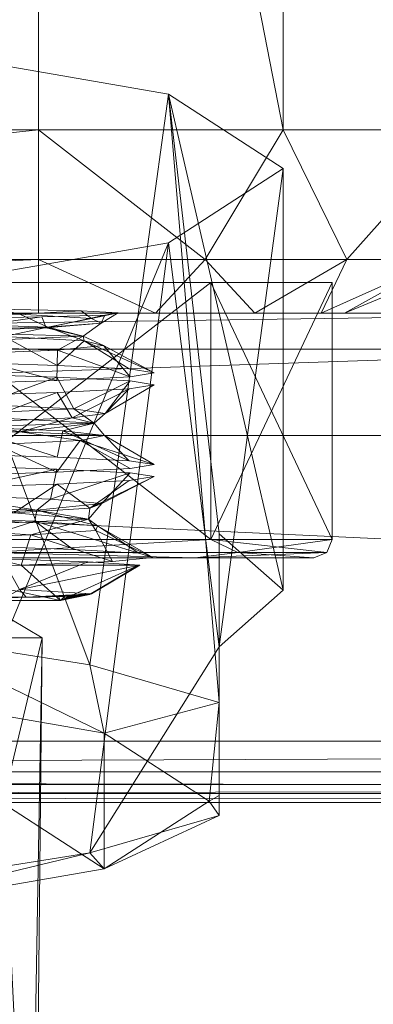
# Model space of a CAD drawing. Header units: millimetres. Extents: x -95 to 95, y -35 to 74.
# Tile 13 of 32: x 9.69 to 15.47, y -19.3 to -3.2. Entities that reach past the tile are written whole.
import ezdxf

# ---------------------------------------------------------------- set-up
doc = ezdxf.new("R2010")
doc.units = ezdxf.units.MM
doc.header["$LTSCALE"] = 2540
for name, color, linetype, lineweight in [('1', 7, 'Continuous', 18), ('11', 7, 'Continuous', 18), ('14', 7, 'Continuous', 18), ('2', 7, 'Continuous', 18), ('20', 7, 'Continuous', 18), ('21', 7, 'Continuous', 18), ('22', 7, 'Continuous', 18), ('23', 7, 'Continuous', 18), ('38', 7, 'Continuous', 18), ('4', 7, 'Continuous', 18), ('42', 7, 'Continuous', 18), ('49', 7, 'Continuous', 18), ('53', 7, 'Continuous', 18), ('54', 7, 'Continuous', 18), ('57', 7, 'Continuous', 18), ('58', 7, 'Continuous', 18), ('60', 7, 'Continuous', 18), ('66', 7, 'Continuous', 18), ('67', 7, 'Continuous', 18), ('68', 7, 'Continuous', 18), ('69', 7, 'Continuous', 18), ('71', 7, 'Continuous', 18), ('72', 7, 'Continuous', 18), ('73', 7, 'Continuous', 18), ('74', 7, 'Continuous', 18), ('75', 7, 'Continuous', 18), ('76', 7, 'Continuous', 18), ('84', 7, 'Continuous', 18), ('85', 7, 'Continuous', 18), ('9', 7, 'Continuous', 18)]:
    doc.layers.add(name, color=color, linetype=linetype, lineweight=lineweight)

msp = doc.modelspace()

# ---------------------------------------------------------------- linework, layer by layer
at = {"layer": '1', "color": 7, "linetype": 'Continuous'}
for points in [[(-94.5, 15.5), (94.5, 15.5), (-94.5, -15), (-94.5, 15.5)], [(-94.5, -15), (94.5, 15.5), (-94.354, -15.354), (-94.5, -15)], [(-94.354, -15.354), (94.5, 15.5), (-94, -15.5), (-94.354, -15.354)], [(-94, -15.5), (94.5, 15.5), (94, -15.5), (-94, -15.5)]]:
    msp.add_3dface(points, dxfattribs=at)
at = {"layer": '11', "color": 7, "linetype": 'Continuous'}
for points in [[(-20.851, -8, 43), (20.851, -8, 43), (16.527, -8, 49.139), (-20.851, -8, 43)], [(-16.531, -8, 49.131), (-20.851, -8, 43), (16.527, -8, 49.139), (-16.531, -8, 49.131)], [(-15, -8, 56.5), (-16.531, -8, 49.131), (15, -8, 56.5), (-15, -8, 56.5)], [(15, -8, 56.5), (-16.531, -8, 49.131), (16.527, -8, 49.139), (15, -8, 56.5)], [(-15, -8, 148.5), (-15, -8, 56.5), (15, -8, 148.5), (-15, -8, 148.5)], [(15, -8, 148.5), (-15, -8, 56.5), (15, -8, 56.5), (15, -8, 148.5)], [(-14.619, -8, 150.413), (-15, -8, 148.5), (14.619, -8, 150.413), (-14.619, -8, 150.413)], [(14.619, -8, 150.413), (-15, -8, 148.5), (15, -8, 148.5), (14.619, -8, 150.413)], [(-13.536, -8, 152.036), (-14.619, -8, 150.413), (13.536, -8, 152.036), (-13.536, -8, 152.036)], [(13.536, -8, 152.036), (-14.619, -8, 150.413), (14.619, -8, 150.413), (13.536, -8, 152.036)], [(-11.913, -8, 153.119), (-13.536, -8, 152.036), (11.913, -8, 153.119), (-11.913, -8, 153.119)], [(11.913, -8, 153.119), (-13.536, -8, 152.036), (13.536, -8, 152.036), (11.913, -8, 153.119)], [(-10, -8, 153.5), (-11.913, -8, 153.119), (10, -8, 153.5), (-10, -8, 153.5)], [(10, -8, 153.5), (-11.913, -8, 153.119), (11.913, -8, 153.119), (10, -8, 153.5)]]:
    msp.add_3dface(points, dxfattribs=at)
at = {"layer": '14', "color": 7, "linetype": 'Continuous'}
for points in [[(10, 15.5, 156.5), (10, -5, 156.5), (14, -5, 155.428), (10, 15.5, 156.5)], [(14, 15.5, 155.428), (10, 15.5, 156.5), (14, -5, 155.428), (14, 15.5, 155.428)], [(16.928, 15.5, 152.5), (14, 15.5, 155.428), (16.928, -5, 152.5), (16.928, 15.5, 152.5)], [(16.928, -5, 152.5), (14, 15.5, 155.428), (14, -5, 155.428), (16.928, -5, 152.5)]]:
    msp.add_3dface(points, dxfattribs=at)
at = {"layer": '2', "color": 7, "linetype": 'Continuous'}
for points in [[(-87, -15, 41), (87, -15, 41), (-20.851, -10, 41), (-87, -15, 41)], [(-20.851, -10, 41), (87, -15, 41), (20.851, -10, 41), (-20.851, -10, 41)]]:
    msp.add_3dface(points, dxfattribs=at)
at = {"layer": '20', "color": 7, "linetype": 'Continuous'}
for points in [[(10, -5, 156.5), (-10, -5, 156.5), (-10, -7.121, 155.621), (10, -5, 156.5)], [(10, -5, 156.5), (-10, -7.121, 155.621), (10, -7.121, 155.621), (10, -5, 156.5)], [(-10, -8, 153.5), (10, -8, 153.5), (10, -7.121, 155.621), (-10, -8, 153.5)], [(-10, -7.121, 155.621), (-10, -8, 153.5), (10, -7.121, 155.621), (-10, -7.121, 155.621)]]:
    msp.add_3dface(points, dxfattribs=at)
at = {"layer": '21', "color": 7, "linetype": 'Continuous'}
for points in [[(14, -5, 155.428), (10, -5, 156.5), (12.725, -7.121, 155.079), (14, -5, 155.428)], [(10, -5, 156.5), (10, -7.121, 155.621), (12.725, -7.121, 155.079), (10, -5, 156.5)], [(15.036, -7.121, 153.536), (14, -5, 155.428), (12.725, -7.121, 155.079), (15.036, -7.121, 153.536)], [(16.928, -5, 152.5), (14, -5, 155.428), (15.036, -7.121, 153.536), (16.928, -5, 152.5)], [(16.579, -7.121, 151.225), (16.928, -5, 152.5), (15.036, -7.121, 153.536), (16.579, -7.121, 151.225)], [(10, -8, 153.5), (11.913, -8, 153.119), (10, -7.121, 155.621), (10, -8, 153.5)], [(10, -7.121, 155.621), (11.913, -8, 153.119), (12.725, -7.121, 155.079), (10, -7.121, 155.621)], [(11.913, -8, 153.119), (13.536, -8, 152.036), (12.725, -7.121, 155.079), (11.913, -8, 153.119)], [(13.536, -8, 152.036), (15.036, -7.121, 153.536), (12.725, -7.121, 155.079), (13.536, -8, 152.036)], [(13.536, -8, 152.036), (14.619, -8, 150.413), (15.036, -7.121, 153.536), (13.536, -8, 152.036)], [(14.619, -8, 150.413), (15, -8, 148.5), (16.579, -7.121, 151.225), (14.619, -8, 150.413)], [(14.619, -8, 150.413), (16.579, -7.121, 151.225), (15.036, -7.121, 153.536), (14.619, -8, 150.413)], [(15, -8, 148.5), (17.121, -7.121, 148.5), (16.579, -7.121, 151.225), (15, -8, 148.5)]]:
    msp.add_3dface(points, dxfattribs=at)
at = {"layer": '22', "color": 7, "linetype": 'Continuous'}
for points in [[(15, -8, 148.5), (15, -8, 56.5), (17.121, -7.121, 56.5), (15, -8, 148.5)], [(17.121, -7.121, 148.5), (15, -8, 148.5), (17.121, -7.121, 56.5), (17.121, -7.121, 148.5)]]:
    msp.add_3dface(points, dxfattribs=at)
at = {"layer": '23', "color": 7, "linetype": 'Continuous'}
msp.add_3dface([(15, -8, 56.5), (16.527, -8, 49.139), (17.121, -7.121, 56.5), (15, -8, 56.5)], dxfattribs=at)
at = {"layer": '38', "color": 7, "linetype": 'Continuous'}
for points in [[(20.851, -8, 43), (-20.851, -8, 43), (-20.851, -8.586, 41.586), (20.851, -8, 43)], [(20.851, -8.586, 41.586), (20.851, -8, 43), (-20.851, -8.586, 41.586), (20.851, -8.586, 41.586)], [(-20.851, -10, 41), (20.851, -10, 41), (20.851, -8.586, 41.586), (-20.851, -10, 41)], [(-20.851, -10, 41), (20.851, -8.586, 41.586), (-20.851, -8.586, 41.586), (-20.851, -10, 41)]]:
    msp.add_3dface(points, dxfattribs=at)
at = {"layer": '4', "color": 7, "linetype": 'Continuous'}
for points in [[(-94, -16, 0.5), (94, -16, 0.5), (-94, -16, 33), (-94, -16, 0.5)], [(-94, -16, 33), (94, -16, 0.5), (-93.062, -16, 36.5), (-94, -16, 33)], [(-93.062, -16, 36.5), (94, -16, 0.5), (-90.5, -16, 39.062), (-93.062, -16, 36.5)], [(-90.5, -16, 39.062), (94, -16, 0.5), (-87, -16, 40), (-90.5, -16, 39.062)], [(-87, -16, 40), (94, -16, 0.5), (87, -16, 40), (-87, -16, 40)]]:
    msp.add_3dface(points, dxfattribs=at)
at = {"layer": '42', "color": 7, "linetype": 'Continuous'}
for points in [[(87, -15, 41), (-87, -15, 41), (-87, -15.707, 40.707), (87, -15, 41)], [(87, -15, 41), (-87, -15.707, 40.707), (87, -15.707, 40.707), (87, -15, 41)], [(-87, -16, 40), (87, -16, 40), (87, -15.707, 40.707), (-87, -16, 40)], [(-87, -15.707, 40.707), (-87, -16, 40), (87, -15.707, 40.707), (-87, -15.707, 40.707)]]:
    msp.add_3dface(points, dxfattribs=at)
at = {"layer": '49', "color": 7, "linetype": 'Continuous'}
for points in [[(-94, -15.5), (94, -15.5), (94, -15.854, 0.146), (-94, -15.5)], [(-94, -15.854, 0.146), (-94, -15.5), (94, -15.854, 0.146), (-94, -15.854, 0.146)], [(94, -16, 0.5), (-94, -16, 0.5), (-94, -15.854, 0.146), (94, -16, 0.5)], [(94, -16, 0.5), (-94, -15.854, 0.146), (94, -15.854, 0.146), (94, -16, 0.5)]]:
    msp.add_3dface(points, dxfattribs=at)
at = {"layer": '53', "linetype": 'Continuous'}
for points in [[(11.074, -14.867, 145.203), (6.394, -14.054, 149.813), (11.074, -17.087, 132.61), (11.074, -14.867, 145.203)], [(11.074, -17.087, 132.61), (6.394, -14.054, 149.813), (6.394, -17.9, 128), (11.074, -17.087, 132.61)], [(12.788, -15.977, 138.907), (11.074, -14.867, 145.203), (11.074, -17.087, 132.61), (12.788, -15.977, 138.907)]]:
    msp.add_3dface(points, dxfattribs=at)
at = {"layer": '54', "linetype": 'Continuous'}
for points in [[(7.795, -13.268, 150.237), (10.842, -13.749, 147.508), (7, -3.531, 149.023), (7.795, -13.268, 150.237)], [(7, -3.531, 149.023), (10.842, -13.749, 147.508), (12.124, -4.421, 143.977), (7, -3.531, 149.023)], [(10.842, -13.749, 147.508), (12.95, -14.364, 144.024), (12.124, -4.421, 143.977), (10.842, -13.749, 147.508)], [(12.95, -11.606, 143.538), (14, -12.53, 138.299), (12.124, -4.421, 143.977), (12.95, -11.606, 143.538)], [(12.124, -4.421, 143.977), (14, -12.53, 138.299), (14, -5.636, 137.083), (12.124, -4.421, 143.977)], [(12.95, -14.364, 144.024), (12.95, -11.606, 143.538), (12.124, -4.421, 143.977), (12.95, -14.364, 144.024)], [(14, -5.636, 137.083), (12.95, -13.454, 133.06), (12.124, -6.852, 130.19), (14, -5.636, 137.083)], [(14, -12.53, 138.299), (12.95, -13.454, 133.06), (14, -5.636, 137.083), (14, -12.53, 138.299)], [(7, -7.742, 125.143), (12.124, -6.852, 130.19), (7.795, -17.307, 127.333), (7, -7.742, 125.143)], [(7.795, -17.307, 127.333), (12.124, -6.852, 130.19), (10.842, -16.826, 130.062), (7.795, -17.307, 127.333)], [(12.124, -6.852, 130.19), (12.95, -13.454, 133.06), (10.842, -16.826, 130.062), (12.124, -6.852, 130.19)], [(10.842, -16.826, 130.062), (12.95, -13.454, 133.06), (12.95, -16.211, 133.546), (10.842, -16.826, 130.062)]]:
    msp.add_3dface(points, dxfattribs=at)
at = {"layer": '57', "linetype": 'Continuous'}
for points in [[(6.394, -14.054, 149.813), (11.074, -14.867, 145.203), (7.795, -13.268, 150.237), (6.394, -14.054, 149.813)], [(11.074, -14.867, 145.203), (10.842, -13.749, 147.508), (7.795, -13.268, 150.237), (11.074, -14.867, 145.203)], [(11.074, -14.867, 145.203), (12.95, -14.364, 144.024), (10.842, -13.749, 147.508), (11.074, -14.867, 145.203)], [(11.074, -14.867, 145.203), (12.788, -15.977, 138.907), (12.95, -14.364, 144.024), (11.074, -14.867, 145.203)], [(12.95, -14.364, 144.024), (12.788, -15.977, 138.907), (12.95, -15.885, 138.89), (12.95, -14.364, 144.024)], [(12.788, -15.977, 138.907), (12.95, -16.211, 133.546), (12.95, -15.885, 138.89), (12.788, -15.977, 138.907)], [(12.788, -15.977, 138.907), (11.074, -17.087, 132.61), (12.95, -16.211, 133.546), (12.788, -15.977, 138.907)], [(11.074, -17.087, 132.61), (10.842, -16.826, 130.062), (12.95, -16.211, 133.546), (11.074, -17.087, 132.61)], [(11.074, -17.087, 132.61), (6.394, -17.9, 128), (10.842, -16.826, 130.062), (11.074, -17.087, 132.61)], [(6.394, -17.9, 128), (7.795, -17.307, 127.333), (10.842, -16.826, 130.062), (6.394, -17.9, 128)]]:
    msp.add_3dface(points, dxfattribs=at)
at = {"layer": '58', "linetype": 'Continuous'}
msp.add_3dface([(12.95, -13.454, 133.06), (14, -12.53, 138.299), (12.95, -11.606, 143.538), (12.95, -13.454, 133.06)], dxfattribs=at)
at = {"layer": '60', "linetype": 'Continuous'}
for points in [[(12.95, -13.454, 133.06), (12.95, -11.606, 143.538), (12.95, -16.211, 133.546), (12.95, -13.454, 133.06)], [(12.95, -11.606, 143.538), (12.95, -14.364, 144.024), (12.95, -15.885, 138.89), (12.95, -11.606, 143.538)], [(12.95, -16.211, 133.546), (12.95, -11.606, 143.538), (12.95, -15.885, 138.89), (12.95, -16.211, 133.546)]]:
    msp.add_3dface(points, dxfattribs=at)
at = {"layer": '66', "color": 7, "linetype": 'Continuous'}
for points in [[(6.404, -12.7, 98.812), (10.361, -12.7, 93.366), (7.797, -12.151, 98.917), (6.404, -12.7, 98.812)], [(7.797, -12.151, 98.917), (10.361, -12.7, 93.366), (9.715, -12.123, 96.86), (7.797, -12.151, 98.917)], [(9.715, -12.123, 96.86), (10.361, -12.7, 93.366), (11.64, -12.123, 92.443), (9.715, -12.123, 96.86)], [(11.64, -12.123, 92.443), (10.361, -12.7, 93.366), (10.836, -12.598, 87.732), (11.64, -12.123, 92.443)], [(10.865, -12.587, 87.785), (11.64, -12.123, 92.443), (10.836, -12.598, 87.732), (10.865, -12.587, 87.785)], [(11.654, -12.123, 87.624), (11.64, -12.123, 92.443), (10.865, -12.587, 87.785), (11.654, -12.123, 87.624)], [(10.36, -12.7, 86.634), (6.404, -12.7, 81.187), (10.327, -12.634, 86.19), (10.36, -12.7, 86.634)], [(10.327, -12.634, 86.19), (6.404, -12.7, 81.187), (10.198, -12.637, 85.873), (10.327, -12.634, 86.19)], [(10.198, -12.637, 85.873), (6.404, -12.7, 81.187), (10.028, -12.641, 85.488), (10.198, -12.637, 85.873)], [(10.028, -12.641, 85.488), (6.404, -12.7, 81.187), (9.798, -12.643, 85.018), (10.028, -12.641, 85.488)], [(9.798, -12.643, 85.018), (6.404, -12.7, 81.187), (9.475, -12.646, 84.438), (9.798, -12.643, 85.018)], [(10.423, -12.632, 86.447), (10.36, -12.7, 86.634), (10.327, -12.634, 86.19), (10.423, -12.632, 86.447)], [(10.361, -12.7, 93.366), (10.36, -12.7, 86.634), (10.836, -12.598, 87.732), (10.361, -12.7, 93.366)], [(10.836, -12.598, 87.732), (10.36, -12.7, 86.634), (10.811, -12.603, 87.66), (10.836, -12.598, 87.732)], [(10.811, -12.603, 87.66), (10.36, -12.7, 86.634), (10.781, -12.608, 87.563), (10.811, -12.603, 87.66)], [(10.781, -12.608, 87.563), (10.36, -12.7, 86.634), (10.76, -12.61, 87.494), (10.781, -12.608, 87.563)], [(10.76, -12.61, 87.494), (10.36, -12.7, 86.634), (10.734, -12.613, 87.403), (10.76, -12.61, 87.494)], [(10.734, -12.613, 87.403), (10.36, -12.7, 86.634), (10.701, -12.617, 87.293), (10.734, -12.613, 87.403)], [(10.701, -12.617, 87.293), (10.36, -12.7, 86.634), (10.667, -12.619, 87.183), (10.701, -12.617, 87.293)], [(10.667, -12.619, 87.183), (10.36, -12.7, 86.634), (10.634, -12.622, 87.074), (10.667, -12.619, 87.183)], [(10.634, -12.622, 87.074), (10.36, -12.7, 86.634), (10.597, -12.624, 86.957), (10.634, -12.622, 87.074)], [(10.597, -12.624, 86.957), (10.36, -12.7, 86.634), (10.553, -12.626, 86.821), (10.597, -12.624, 86.957)], [(10.553, -12.626, 86.821), (10.36, -12.7, 86.634), (10.497, -12.629, 86.654), (10.553, -12.626, 86.821)], [(10.497, -12.629, 86.654), (10.36, -12.7, 86.634), (10.423, -12.632, 86.447), (10.497, -12.629, 86.654)]]:
    msp.add_3dface(points, dxfattribs=at)
at = {"layer": '67', "color": 7, "linetype": 'Continuous'}
for points in [[(8.394, -8.792, 81.574), (9.437, -8.382, 84.178), (10.304, -8.853, 84.06), (8.394, -8.792, 81.574)], [(9.437, -8.382, 84.178), (10.745, -8.451, 87.261), (10.304, -8.853, 84.06), (9.437, -8.382, 84.178)], [(10.304, -8.853, 84.06), (10.745, -8.451, 87.261), (11.484, -8.912, 86.905), (10.304, -8.853, 84.06)], [(11.065, -8.529, 90.722), (10.311, -8.605, 94.08), (11.496, -9.041, 93.048), (11.065, -8.529, 90.722)], [(10.745, -8.451, 87.261), (11.065, -8.529, 90.722), (11.893, -8.977, 89.96), (10.745, -8.451, 87.261)], [(11.484, -8.912, 86.905), (10.745, -8.451, 87.261), (11.893, -8.977, 89.96), (11.484, -8.912, 86.905)], [(11.893, -8.977, 89.96), (11.065, -8.529, 90.722), (11.496, -9.041, 93.048), (11.893, -8.977, 89.96)], [(10.3, -9.102, 95.947), (8.642, -8.673, 96.948), (8.429, -9.162, 98.391), (10.3, -9.102, 95.947)], [(10.311, -8.605, 94.08), (8.642, -8.673, 96.948), (10.3, -9.102, 95.947), (10.311, -8.605, 94.08)], [(11.496, -9.041, 93.048), (10.311, -8.605, 94.08), (10.3, -9.102, 95.947), (11.496, -9.041, 93.048)], [(8.394, -10.292, 81.574), (8.789, -9.858, 83.239), (10.304, -10.353, 84.06), (8.394, -10.292, 81.574)], [(8.789, -9.858, 83.239), (10.396, -9.926, 86.142), (10.304, -10.353, 84.06), (8.789, -9.858, 83.239)], [(10.304, -10.353, 84.06), (10.396, -9.926, 86.142), (11.484, -10.412, 86.905), (10.304, -10.353, 84.06)], [(10.396, -9.926, 86.142), (11.079, -10.002, 89.524), (11.484, -10.412, 86.905), (10.396, -9.926, 86.142)], [(10.683, -10.08, 92.974), (9.313, -10.149, 96.019), (10.3, -10.602, 95.947), (10.683, -10.08, 92.974)], [(11.496, -10.541, 93.048), (10.683, -10.08, 92.974), (10.3, -10.602, 95.947), (11.496, -10.541, 93.048)], [(11.079, -10.002, 89.524), (10.683, -10.08, 92.974), (11.893, -10.477, 89.96), (11.079, -10.002, 89.524)], [(11.893, -10.477, 89.96), (10.683, -10.08, 92.974), (11.496, -10.541, 93.048), (11.893, -10.477, 89.96)], [(11.484, -10.412, 86.905), (11.079, -10.002, 89.524), (11.893, -10.477, 89.96), (11.484, -10.412, 86.905)], [(10.3, -10.602, 95.947), (9.313, -10.149, 96.019), (8.429, -10.662, 98.391), (10.3, -10.602, 95.947)], [(8.032, -11.334, 82.354), (9.941, -11.402, 85.087), (8.694, -11.8, 81.884), (8.032, -11.334, 82.354)], [(8.694, -11.8, 81.884), (9.941, -11.402, 85.087), (10.569, -11.863, 84.546), (8.694, -11.8, 81.884)], [(9.941, -11.402, 85.087), (10.963, -11.475, 88.334), (11.642, -11.926, 87.566), (9.941, -11.402, 85.087)], [(10.569, -11.863, 84.546), (9.941, -11.402, 85.087), (11.642, -11.926, 87.566), (10.569, -11.863, 84.546)], [(10.939, -11.554, 91.817), (9.876, -11.627, 95.043), (11.209, -12.061, 93.976), (10.939, -11.554, 91.817)], [(10.963, -11.475, 88.334), (10.939, -11.554, 91.817), (11.868, -11.994, 90.782), (10.963, -11.475, 88.334)], [(11.868, -11.994, 90.782), (10.939, -11.554, 91.817), (11.209, -12.061, 93.976), (11.868, -11.994, 90.782)], [(11.642, -11.926, 87.566), (10.963, -11.475, 88.334), (11.868, -11.994, 90.782), (11.642, -11.926, 87.566)], [(7.797, -12.151, 98.917), (9.715, -12.123, 96.86), (7.927, -11.696, 97.754), (7.797, -12.151, 98.917)], [(7.927, -11.696, 97.754), (9.715, -12.123, 96.86), (9.876, -11.627, 95.043), (7.927, -11.696, 97.754)], [(9.876, -11.627, 95.043), (9.715, -12.123, 96.86), (11.209, -12.061, 93.976), (9.876, -11.627, 95.043)]]:
    msp.add_3dface(points, dxfattribs=at)
at = {"layer": '68', "color": 7, "linetype": 'Continuous'}
for points in [[(10.36, -12.7, 86.634), (10.361, -12.7, 93.366), (-10.361, -12.7, 86.634), (10.36, -12.7, 86.634)], [(-6.404, -12.7, 81.188), (10.36, -12.7, 86.634), (-10.361, -12.7, 86.634), (-6.404, -12.7, 81.188)], [(-10.361, -12.7, 86.634), (10.361, -12.7, 93.366), (-10.36, -12.7, 93.366), (-10.361, -12.7, 86.634)], [(10.361, -12.7, 93.366), (6.404, -12.7, 98.812), (-10.36, -12.7, 93.366), (10.361, -12.7, 93.366)], [(6.404, -12.7, 81.187), (10.36, -12.7, 86.634), (-6.404, -12.7, 81.188), (6.404, -12.7, 81.187)]]:
    msp.add_3dface(points, dxfattribs=at)
at = {"layer": '69', "color": 7, "linetype": 'Continuous'}
for points in [[(9.697, -8.016, 84.621), (6.106, -8.092, 80.874), (7.582, -7.944, 81.908), (9.697, -8.016, 84.621)], [(10.155, -8.23, 85.822), (6.106, -8.092, 80.874), (9.697, -8.016, 84.621), (10.155, -8.23, 85.822)], [(10.868, -8.087, 87.796), (10.155, -8.23, 85.822), (9.697, -8.016, 84.621), (10.868, -8.087, 87.796)], [(10.155, -8.23, 85.822), (7.242, -8.31, 81.602), (6.106, -8.092, 80.874), (10.155, -8.23, 85.822)], [(10.128, -8.239, 94.516), (10.73, -8.378, 92.334), (11.024, -8.164, 91.201), (10.128, -8.239, 94.516)], [(11.024, -8.164, 91.201), (10.155, -8.23, 85.822), (10.868, -8.087, 87.796), (11.024, -8.164, 91.201)], [(10.73, -8.378, 92.334), (10.155, -8.23, 85.822), (11.024, -8.164, 91.201), (10.73, -8.378, 92.334)], [(9.437, -8.382, 84.178), (7.242, -8.31, 81.602), (10.155, -8.23, 85.822), (9.437, -8.382, 84.178)], [(7.634, -8.514, 97.892), (10.73, -8.378, 92.334), (8.273, -8.309, 97.384), (7.634, -8.514, 97.892)], [(8.273, -8.309, 97.384), (10.73, -8.378, 92.334), (10.128, -8.239, 94.516), (8.273, -8.309, 97.384)], [(10.745, -8.451, 87.261), (9.437, -8.382, 84.178), (10.155, -8.23, 85.822), (10.745, -8.451, 87.261)], [(10.73, -8.378, 92.334), (10.745, -8.451, 87.261), (10.155, -8.23, 85.822), (10.73, -8.378, 92.334)], [(7.634, -8.514, 97.892), (10.311, -8.605, 94.08), (10.73, -8.378, 92.334), (7.634, -8.514, 97.892)], [(8.642, -8.673, 96.948), (10.311, -8.605, 94.08), (7.634, -8.514, 97.892), (8.642, -8.673, 96.948)], [(10.311, -8.605, 94.08), (11.065, -8.529, 90.722), (10.73, -8.378, 92.334), (10.311, -8.605, 94.08)], [(11.065, -8.529, 90.722), (10.745, -8.451, 87.261), (10.73, -8.378, 92.334), (11.065, -8.529, 90.722)], [(10.579, -9.562, 86.675), (8.389, -9.66, 82.916), (9.074, -9.492, 83.625), (10.579, -9.562, 86.675)], [(10.912, -9.797, 88.774), (8.389, -9.66, 82.916), (10.579, -9.562, 86.675), (10.912, -9.797, 88.774)], [(10.55, -9.714, 93.414), (10.912, -9.797, 88.774), (11.089, -9.638, 90.026), (10.55, -9.714, 93.414)], [(11.089, -9.638, 90.026), (10.912, -9.797, 88.774), (10.579, -9.562, 86.675), (11.089, -9.638, 90.026)], [(6.626, -9.858, 98.891), (9.697, -9.942, 95.152), (9.001, -9.784, 96.477), (6.626, -9.858, 98.891)], [(10.912, -9.797, 88.774), (8.789, -9.858, 83.239), (8.389, -9.66, 82.916), (10.912, -9.797, 88.774)], [(10.396, -9.926, 86.142), (8.789, -9.858, 83.239), (10.912, -9.797, 88.774), (10.396, -9.926, 86.142)], [(9.001, -9.784, 96.477), (9.697, -9.942, 95.152), (10.55, -9.714, 93.414), (9.001, -9.784, 96.477)], [(9.697, -9.942, 95.152), (10.912, -9.797, 88.774), (10.55, -9.714, 93.414), (9.697, -9.942, 95.152)], [(9.697, -9.942, 95.152), (11.079, -10.002, 89.524), (10.912, -9.797, 88.774), (9.697, -9.942, 95.152)], [(11.079, -10.002, 89.524), (10.396, -9.926, 86.142), (10.912, -9.797, 88.774), (11.079, -10.002, 89.524)], [(5.135, -10.084, 99.706), (9.697, -9.942, 95.152), (6.626, -9.858, 98.891), (5.135, -10.084, 99.706)], [(5.135, -10.084, 99.706), (9.313, -10.149, 96.019), (9.697, -9.942, 95.152), (5.135, -10.084, 99.706)], [(9.313, -10.149, 96.019), (10.683, -10.08, 92.974), (9.697, -9.942, 95.152), (9.313, -10.149, 96.019)], [(10.683, -10.08, 92.974), (11.079, -10.002, 89.524), (9.697, -9.942, 95.152), (10.683, -10.08, 92.974)], [(9.971, -11.22, 85.401), (5.702, -11.081, 80.616), (8.372, -10.969, 82.729), (9.971, -11.22, 85.401)], [(9.971, -11.22, 85.401), (8.032, -11.334, 82.354), (5.702, -11.081, 80.616), (9.971, -11.22, 85.401)], [(10.196, -11.039, 85.639), (9.971, -11.22, 85.401), (8.372, -10.969, 82.729), (10.196, -11.039, 85.639)], [(11.036, -11.113, 88.915), (9.971, -11.22, 85.401), (10.196, -11.039, 85.639), (11.036, -11.113, 88.915)], [(7.965, -11.504, 97.558), (10.82, -11.368, 91.868), (9.599, -11.262, 95.553), (7.965, -11.504, 97.558)], [(9.941, -11.402, 85.087), (8.032, -11.334, 82.354), (9.971, -11.22, 85.401), (9.941, -11.402, 85.087)], [(9.599, -11.262, 95.553), (10.82, -11.368, 91.868), (10.842, -11.19, 92.329), (9.599, -11.262, 95.553)], [(10.963, -11.475, 88.334), (9.941, -11.402, 85.087), (9.971, -11.22, 85.401), (10.963, -11.475, 88.334)], [(10.82, -11.368, 91.868), (9.971, -11.22, 85.401), (11.036, -11.113, 88.915), (10.82, -11.368, 91.868)], [(10.82, -11.368, 91.868), (10.963, -11.475, 88.334), (9.971, -11.22, 85.401), (10.82, -11.368, 91.868)], [(10.842, -11.19, 92.329), (10.82, -11.368, 91.868), (11.036, -11.113, 88.915), (10.842, -11.19, 92.329)], [(7.965, -11.504, 97.558), (9.876, -11.627, 95.043), (10.82, -11.368, 91.868), (7.965, -11.504, 97.558)], [(9.876, -11.627, 95.043), (10.939, -11.554, 91.817), (10.82, -11.368, 91.868), (9.876, -11.627, 95.043)], [(10.939, -11.554, 91.817), (10.963, -11.475, 88.334), (10.82, -11.368, 91.868), (10.939, -11.554, 91.817)], [(7.927, -11.696, 97.754), (9.876, -11.627, 95.043), (7.965, -11.504, 97.558), (7.927, -11.696, 97.754)], [(9.798, -12.643, 85.018), (9.475, -12.646, 84.438), (9.69, -12.516, 84.609), (9.798, -12.643, 85.018)], [(10.865, -12.587, 87.785), (9.798, -12.643, 85.018), (9.69, -12.516, 84.609), (10.865, -12.587, 87.785)], [(10.865, -12.587, 87.785), (10.028, -12.641, 85.488), (9.798, -12.643, 85.018), (10.865, -12.587, 87.785)], [(10.865, -12.587, 87.785), (10.198, -12.637, 85.873), (10.028, -12.641, 85.488), (10.865, -12.587, 87.785)], [(10.865, -12.587, 87.785), (10.327, -12.634, 86.19), (10.198, -12.637, 85.873), (10.865, -12.587, 87.785)], [(10.865, -12.587, 87.785), (10.423, -12.632, 86.447), (10.327, -12.634, 86.19), (10.865, -12.587, 87.785)], [(10.865, -12.587, 87.785), (10.497, -12.629, 86.654), (10.423, -12.632, 86.447), (10.865, -12.587, 87.785)], [(10.865, -12.587, 87.785), (10.553, -12.626, 86.821), (10.497, -12.629, 86.654), (10.865, -12.587, 87.785)], [(10.865, -12.587, 87.785), (10.597, -12.624, 86.957), (10.553, -12.626, 86.821), (10.865, -12.587, 87.785)], [(10.865, -12.587, 87.785), (10.634, -12.622, 87.074), (10.597, -12.624, 86.957), (10.865, -12.587, 87.785)], [(10.865, -12.587, 87.785), (10.667, -12.619, 87.183), (10.634, -12.622, 87.074), (10.865, -12.587, 87.785)], [(10.865, -12.587, 87.785), (10.701, -12.617, 87.293), (10.667, -12.619, 87.183), (10.865, -12.587, 87.785)], [(10.865, -12.587, 87.785), (10.734, -12.613, 87.403), (10.701, -12.617, 87.293), (10.865, -12.587, 87.785)], [(10.865, -12.587, 87.785), (10.76, -12.61, 87.494), (10.734, -12.613, 87.403), (10.865, -12.587, 87.785)], [(10.865, -12.587, 87.785), (10.781, -12.608, 87.563), (10.76, -12.61, 87.494), (10.865, -12.587, 87.785)], [(10.865, -12.587, 87.785), (10.811, -12.603, 87.66), (10.781, -12.608, 87.563), (10.865, -12.587, 87.785)], [(10.865, -12.587, 87.785), (10.836, -12.598, 87.732), (10.811, -12.603, 87.66), (10.865, -12.587, 87.785)]]:
    msp.add_3dface(points, dxfattribs=at)
at = {"layer": '71', "color": 7, "linetype": 'Continuous'}
for points in [[(9.697, -8.016, 84.621), (7.582, -7.944, 81.908), (9.323, -7.932, 83.79), (9.697, -8.016, 84.621)], [(10.699, -7.963, 86.504), (9.697, -8.016, 84.621), (9.323, -7.932, 83.79), (10.699, -7.963, 86.504)], [(10.868, -8.087, 87.796), (9.697, -8.016, 84.621), (10.699, -7.963, 86.504), (10.868, -8.087, 87.796)], [(10.056, -8.061, 95.424), (10.128, -8.239, 94.516), (11.084, -8.03, 92.54), (10.056, -8.061, 95.424)], [(10.128, -8.239, 94.516), (11.024, -8.164, 91.201), (11.084, -8.03, 92.54), (10.128, -8.239, 94.516)], [(11.302, -7.996, 89.497), (10.868, -8.087, 87.796), (10.699, -7.963, 86.504), (11.302, -7.996, 89.497)], [(11.024, -8.164, 91.201), (10.868, -8.087, 87.796), (11.302, -7.996, 89.497), (11.024, -8.164, 91.201)], [(11.084, -8.03, 92.54), (11.024, -8.164, 91.201), (11.302, -7.996, 89.497), (11.084, -8.03, 92.54)], [(8.272, -8.092, 97.96), (8.273, -8.309, 97.384), (10.056, -8.061, 95.424), (8.272, -8.092, 97.96)], [(8.273, -8.309, 97.384), (10.128, -8.239, 94.516), (10.056, -8.061, 95.424), (8.273, -8.309, 97.384)], [(10.3, -9.048, 84.053), (9.074, -9.492, 83.625), (8.429, -8.988, 81.609), (10.3, -9.048, 84.053)], [(10.579, -9.562, 86.675), (9.074, -9.492, 83.625), (10.3, -9.048, 84.053), (10.579, -9.562, 86.675)], [(11.496, -9.109, 86.952), (10.579, -9.562, 86.675), (10.3, -9.048, 84.053), (11.496, -9.109, 86.952)], [(11.089, -9.638, 90.026), (10.579, -9.562, 86.675), (11.496, -9.109, 86.952), (11.089, -9.638, 90.026)], [(11.893, -9.173, 90.04), (11.089, -9.638, 90.026), (11.496, -9.109, 86.952), (11.893, -9.173, 90.04)], [(11.484, -9.238, 93.095), (11.089, -9.638, 90.026), (11.893, -9.173, 90.04), (11.484, -9.238, 93.095)], [(8.394, -9.358, 98.426), (9.001, -9.784, 96.477), (10.304, -9.297, 95.94), (8.394, -9.358, 98.426)], [(9.001, -9.784, 96.477), (10.55, -9.714, 93.414), (10.304, -9.297, 95.94), (9.001, -9.784, 96.477)], [(10.304, -9.297, 95.94), (10.55, -9.714, 93.414), (11.484, -9.238, 93.095), (10.304, -9.297, 95.94)], [(10.55, -9.714, 93.414), (11.089, -9.638, 90.026), (11.484, -9.238, 93.095), (10.55, -9.714, 93.414)], [(10.3, -10.548, 84.053), (8.372, -10.969, 82.729), (8.429, -10.488, 81.609), (10.3, -10.548, 84.053)], [(10.196, -11.039, 85.639), (8.372, -10.969, 82.729), (10.3, -10.548, 84.053), (10.196, -11.039, 85.639)], [(11.496, -10.609, 86.952), (10.196, -11.039, 85.639), (10.3, -10.548, 84.053), (11.496, -10.609, 86.952)], [(11.036, -11.113, 88.915), (10.196, -11.039, 85.639), (11.496, -10.609, 86.952), (11.036, -11.113, 88.915)], [(11.893, -10.673, 90.04), (11.036, -11.113, 88.915), (11.496, -10.609, 86.952), (11.893, -10.673, 90.04)], [(10.304, -10.797, 95.94), (10.842, -11.19, 92.329), (11.484, -10.738, 93.095), (10.304, -10.797, 95.94)], [(10.842, -11.19, 92.329), (11.036, -11.113, 88.915), (11.893, -10.673, 90.04), (10.842, -11.19, 92.329)], [(11.484, -10.738, 93.095), (10.842, -11.19, 92.329), (11.893, -10.673, 90.04), (11.484, -10.738, 93.095)], [(8.394, -10.858, 98.426), (9.599, -11.262, 95.553), (10.304, -10.797, 95.94), (8.394, -10.858, 98.426)], [(9.599, -11.262, 95.553), (10.842, -11.19, 92.329), (10.304, -10.797, 95.94), (9.599, -11.262, 95.553)], [(10.808, -12.068, 85.036), (9.69, -12.516, 84.609), (9.411, -12.017, 82.728), (10.808, -12.068, 85.036)], [(11.654, -12.123, 87.624), (9.69, -12.516, 84.609), (10.808, -12.068, 85.036), (11.654, -12.123, 87.624)], [(11.654, -12.123, 87.624), (10.865, -12.587, 87.785), (9.69, -12.516, 84.609), (11.654, -12.123, 87.624)]]:
    msp.add_3dface(points, dxfattribs=at)
at = {"layer": '72', "color": 7, "linetype": 'Continuous'}
for points in [[(7.4, -7.5, 102.817), (12.817, -11.7, 97.4), (12.817, -7.5, 97.4), (7.4, -7.5, 102.817)], [(7.4, -11.7, 102.817), (12.817, -11.7, 97.4), (7.4, -7.5, 102.817), (7.4, -11.7, 102.817)], [(12.817, -7.5, 97.4), (14.8, -11.7, 90), (14.8, -7.5, 90), (12.817, -7.5, 97.4)], [(12.817, -11.7, 97.4), (14.8, -11.7, 90), (12.817, -7.5, 97.4), (12.817, -11.7, 97.4)]]:
    msp.add_3dface(points, dxfattribs=at)
at = {"layer": '73', "color": 7, "linetype": 'Continuous'}
for points in [[(-12.558, -12, 97.25), (-14.5, -12, 90), (12.558, -12, 97.25), (-12.558, -12, 97.25)], [(-14.5, -12, 90), (14.5, -12, 90), (12.558, -12, 97.25), (-14.5, -12, 90)], [(-12.558, -12, 82.75), (14.5, -12, 90), (-14.5, -12, 90), (-12.558, -12, 82.75)], [(7.25, -12, 102.557), (-12.558, -12, 97.25), (12.558, -12, 97.25), (7.25, -12, 102.557)], [(-7.25, -12, 77.443), (12.558, -12, 82.75), (-12.558, -12, 82.75), (-7.25, -12, 77.443)], [(12.558, -12, 82.75), (14.5, -12, 90), (-12.558, -12, 82.75), (12.558, -12, 82.75)], [(7.25, -12, 77.443), (12.558, -12, 82.75), (-7.25, -12, 77.443), (7.25, -12, 77.443)]]:
    msp.add_3dface(points, dxfattribs=at)
at = {"layer": '74', "color": 7, "linetype": 'Continuous'}
for points in [[(12.817, -7.5, 82.6), (7.4, -11.7, 77.183), (7.4, -7.5, 77.183), (12.817, -7.5, 82.6)], [(12.817, -11.7, 82.6), (7.4, -11.7, 77.183), (12.817, -7.5, 82.6), (12.817, -11.7, 82.6)], [(14.8, -7.5, 90), (12.817, -11.7, 82.6), (12.817, -7.5, 82.6), (14.8, -7.5, 90)], [(14.8, -7.5, 90), (14.8, -11.7, 90), (12.817, -11.7, 82.6), (14.8, -7.5, 90)]]:
    msp.add_3dface(points, dxfattribs=at)
at = {"layer": '75', "color": 7, "linetype": 'Continuous'}
for points in [[(7.4, -11.7, 77.183), (12.817, -11.7, 82.6), (9.173, -11.912, 78.498), (7.4, -11.7, 77.183)], [(12.817, -11.7, 82.6), (13.255, -11.912, 83.617), (9.173, -11.912, 78.498), (12.817, -11.7, 82.6)], [(12.817, -11.7, 82.6), (14.8, -11.7, 90), (13.255, -11.912, 83.617), (12.817, -11.7, 82.6)], [(14.8, -11.7, 90), (14.712, -11.912, 90), (13.255, -11.912, 83.617), (14.8, -11.7, 90)], [(12.558, -12, 82.75), (7.25, -12, 77.443), (9.173, -11.912, 78.498), (12.558, -12, 82.75)], [(13.255, -11.912, 83.617), (12.558, -12, 82.75), (9.173, -11.912, 78.498), (13.255, -11.912, 83.617)], [(14.712, -11.912, 90), (12.558, -12, 82.75), (13.255, -11.912, 83.617), (14.712, -11.912, 90)], [(14.5, -12, 90), (12.558, -12, 82.75), (14.712, -11.912, 90), (14.5, -12, 90)]]:
    msp.add_3dface(points, dxfattribs=at)
at = {"layer": '76', "color": 7, "linetype": 'Continuous'}
for points in [[(12.817, -11.7, 97.4), (7.4, -11.7, 102.817), (9.173, -11.912, 101.502), (12.817, -11.7, 97.4)], [(12.817, -11.7, 97.4), (9.173, -11.912, 101.502), (13.255, -11.912, 96.383), (12.817, -11.7, 97.4)], [(14.712, -11.912, 90), (12.817, -11.7, 97.4), (13.255, -11.912, 96.383), (14.712, -11.912, 90)], [(14.8, -11.7, 90), (12.817, -11.7, 97.4), (14.712, -11.912, 90), (14.8, -11.7, 90)], [(7.25, -12, 102.557), (12.558, -12, 97.25), (9.173, -11.912, 101.502), (7.25, -12, 102.557)], [(9.173, -11.912, 101.502), (12.558, -12, 97.25), (13.255, -11.912, 96.383), (9.173, -11.912, 101.502)], [(12.558, -12, 97.25), (14.5, -12, 90), (13.255, -11.912, 96.383), (12.558, -12, 97.25)], [(14.5, -12, 90), (14.712, -11.912, 90), (13.255, -11.912, 96.383), (14.5, -12, 90)]]:
    msp.add_3dface(points, dxfattribs=at)
at = {"layer": '84', "color": 7, "linetype": 'Continuous'}
for points in [[(6.99, -13.306, 82.504), (9.031, -12.7, 88.246), (10.062, -13.306, 88.044), (6.99, -13.306, 82.504)], [(10.062, -13.306, 88.044), (9.031, -12.7, 88.246), (9.29, -13.306, 94.332), (10.062, -13.306, 88.044)]]:
    msp.add_3dface(points, dxfattribs=at)
at = {"layer": '85', "color": 7, "linetype": 'Continuous'}
for points in [[(6.99, -26.2, 82.504), (6.99, -13.306, 82.504), (10.062, -13.306, 88.044), (6.99, -26.2, 82.504)], [(6.99, -26.2, 82.504), (10.062, -13.306, 88.044), (9.837, -26.2, 87.12), (6.99, -26.2, 82.504)], [(9.93, -26.2, 92.542), (9.29, -13.306, 94.332), (7.243, -26.2, 97.253), (9.93, -26.2, 92.542)], [(10.062, -13.306, 88.044), (9.29, -13.306, 94.332), (9.93, -26.2, 92.542), (10.062, -13.306, 88.044)], [(9.837, -26.2, 87.12), (10.062, -13.306, 88.044), (9.93, -26.2, 92.542), (9.837, -26.2, 87.12)]]:
    msp.add_3dface(points, dxfattribs=at)
at = {"layer": '9', "color": 7, "linetype": 'Continuous'}
for points in [[(10, 15.5, 156.5), (-10, 15.5, 156.5), (-10, -5, 156.5), (10, 15.5, 156.5)], [(10, -5, 156.5), (10, 15.5, 156.5), (-10, -5, 156.5), (10, -5, 156.5)]]:
    msp.add_3dface(points, dxfattribs=at)

doc.saveas('drawing.dxf')
